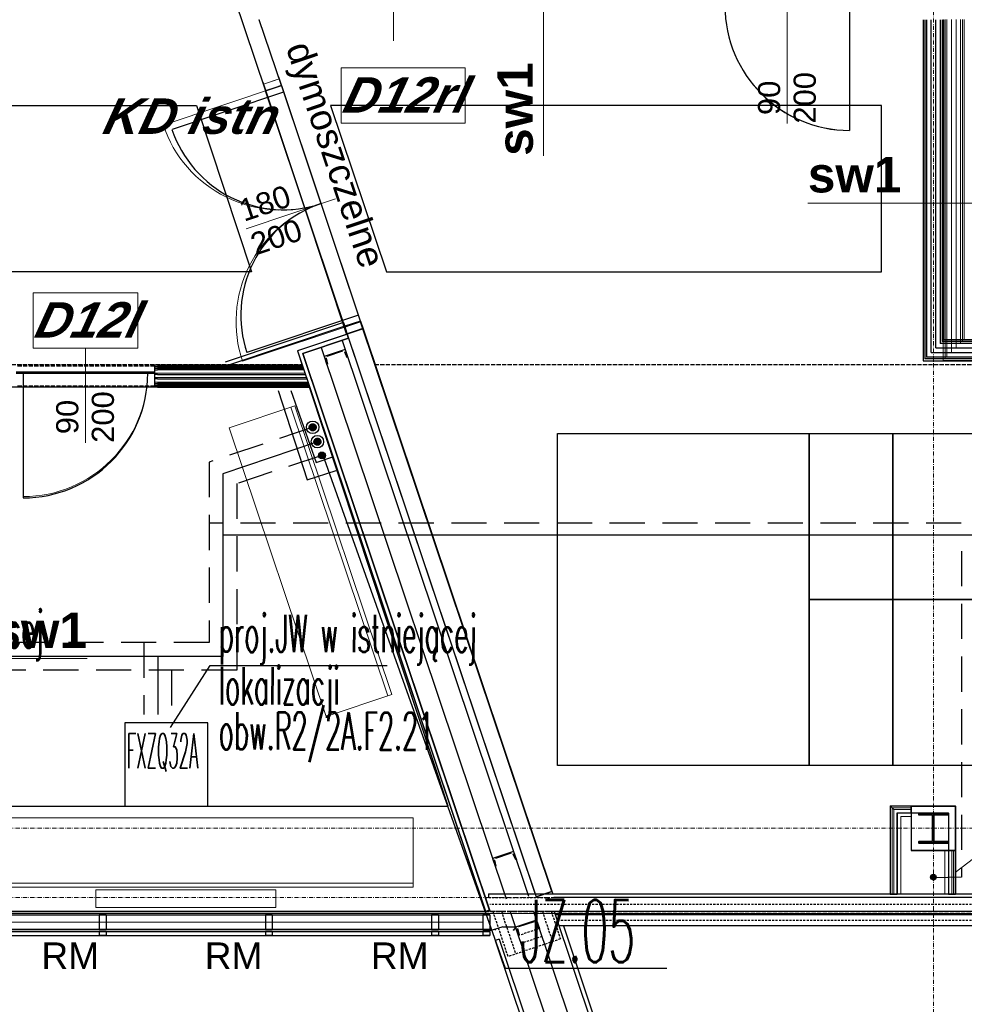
# Model space of a CAD drawing. Header units: millimetres. Extents: x -8642 to 28269, y -6609 to 3701.
# Tile 109 of 256: x 2220 to 2902, y -1327 to -616. Entities that reach past the tile are written whole.
import ezdxf
from ezdxf.enums import TextEntityAlignment as Align

# ---------------------------------------------------------------- set-up
doc = ezdxf.new("R2010")
doc.units = ezdxf.units.MM
doc.header["$LTSCALE"] = 1000
doc.header["$MEASUREMENT"] = 0
for name, pattern in [('DASHED', [19.05, 12.7, -6.35]), ('rzut 1 pietra$0$ArchiTECH.PC 1. Line Type', [0.004, 0.003, -0.001]), ('rzut 1 pietra$0$ArchiTECH.PC 2. Line Type', [0.0025, 0.0015, -0.001]), ('rzut 1 pietra$0$ArchiTECH.PC 5. Line Type', [0.0053, 0.003, -0.001, 0.0003, -0.001]), ('rzut 1 pietra$0$ArchiTECH.PC Solid Line Type', [0]), ('SUFIT_1 PIETRO$0$ArchiTECH.PC 1. Line Type', [0.004, 0.003, -0.001]), ('SUFIT_1 PIETRO$0$ArchiTECH.PC 2. Line Type', [0.0025, 0.0015, -0.001]), ('SUFIT_1 PIETRO$0$ArchiTECH.PC Solid Line Type', [0])]:
    doc.linetypes.add(name, pattern=pattern)
doc.layers.get('0').update_dxf_attribs({"lineweight": 25})
for name, color, linetype, lineweight in [('_Etap_3_klimatyzator_w starej_lokalizacji', 6, 'Continuous', 30), ('_Etap_4_opis', 7, 'Continuous', 30), ('_Numer_jednostki', 11, 'Continuous', 30), ('IS_ARCH', 254, 'Continuous', 18), ('IS_FREON_GAZ', 254, 'DASHED', 30), ('KLIMA_NOWE', 254, 'Continuous', 30)]:
    doc.layers.add(name, color=color, linetype=linetype, lineweight=lineweight)
for name, color, linetype in [('IS_HC_IZOLACJA', 254, 'Continuous'), ('IS_UWAGI', 254, 'Continuous'), ('IS_WK_KAN_SKROPLINY', 254, 'DASHED'), ('RP5_PODKLAD', 254, 'Continuous'), ('SUFIT_1 PIETRO$0$ELEM KONSTRUKCJI - inwent', 254, 'Continuous'), ('SUFIT_1 PIETRO$0$INWENTARYZACJA', 254, 'Continuous'), ('SUFIT_1 PIETRO$0$Kalka 1', 254, 'Continuous'), ('SUFIT_1 PIETRO$0$sciany projektowane', 254, 'Continuous'), ('SUFIT_1 PIETRO$0$TYP SUFITÓW_NOWYCH', 254, 'Continuous'), ('VRF_LIQUID', 161, 'Continuous')]:
    doc.layers.add(name, color=color, linetype=linetype)
doc.styles.add('romans1', font='simplex.shx', dxfattribs={"width": 0.8})
doc.styles.add('rzut 1 pietra$0$ArchiTECHStyle1', font='arial.ttf', dxfattribs={"height": 0.16})
doc.styles.add('rzut 1 pietra$0$ArchiTECHStyle3', font='arialbd.ttf', dxfattribs={"height": 0.192})
doc.styles.add('rzut 1 pietra$0$ArchiTECHStyle4', font='arialbi.ttf', dxfattribs={"oblique": 15, "height": 0.256})

# ---------------------------------------------------------------- blocks, each defined once
blk = doc.blocks.new('jw_FXZQ32A')
blk.add_lwpolyline([(0, 0), (60, 0), (60, 60), (0, 60)], close=True)
at = {"color": 7, "style": 'romans1', "width": 0.35}
blk.add_text('FXZQ32A', height=25, rotation=359.91893, dxfattribs=at).set_placement((1.49, 27.37))

msp = doc.modelspace()

# ---------------------------------------------------------------- hatches: boundary and pattern name
at = {"layer": 'IS_FREON_GAZ', "ltscale": 0.02}
msp.add_hatch(color=256, dxfattribs=at).paths.add_polyline_path([(2434.15, -910.43, 1), (2429.15, -910.43, 1)])
at = {"layer": 'IS_FREON_GAZ', "ltscale": 5}
msp.add_hatch(color=256, dxfattribs=at).paths.add_polyline_path([(2437.56, -920.83, 1), (2432.56, -920.83, 1)])
at = {"layer": 'IS_WK_KAN_SKROPLINY', "linetype": 'ByBlock', "lineweight": 30, "ltscale": 3}
msp.add_hatch(color=256, dxfattribs=at).paths.add_polyline_path([(2440.81, -930.77, 1), (2435.81, -930.77, 1)])

# ---------------------------------------------------------------- linework, layer by layer
at = {"layer": '_Etap_4_opis'}
for p, q in [((2329.04, -1127.19), (2357.48, -1082.38)), ((2357.48, -1082.38), (2485.36, -1082.38))]:
    msp.add_line(p, q, dxfattribs=at)
at = {"layer": '_Numer_jednostki'}
msp.add_lwpolyline([(2687.5, -1301.47), (2571, -1301.47), (2439, -930)], dxfattribs=at)
at = {"layer": 'IS_ARCH', "linetype": 'rzut 1 pietra$0$ArchiTECH.PC 5. Line Type'}
for p, q in [((2880, 773.48), (2880, -2117.32)), ((-3581.18, -1200), (11146.04, -1200)), ((-3581.18, -1250), (7440, -1250))]:
    msp.add_line(p, q, dxfattribs=at)
at = {"layer": 'IS_ARCH', "linetype": 'rzut 1 pietra$0$ArchiTECH.PC Solid Line Type'}
for p, q in [((2355.44, -541.51), (2396.07, -662.57)), ((2490.07, -631.32), (2490.07, -550.92)), ((2598.33, -577.64), (2598.33, -714.38)), ((2774.48, -600.51), (2774.48, -691.09)), ((2819.48, -605.92), (2819.48, -695.92)), ((2407.44, -658.75), (2393.07, -615.92)), ((2887.18, -615.92), (2887.18, -862.21)), ((2888.43, -615.92), (2888.43, -860.96)), ((2889.68, -615.92), (2889.68, -859.71)), ((2893.02, -856.38), (2893.02, -615.92)), ((2896.35, -853.05), (2896.35, -615.92)), ((2899.68, -615.92), (2899.68, -849.71)), ((2900.93, -615.92), (2900.93, -848.46)), ((2902.18, -847.21), (2902.18, -615.92)), ((2452.21, -690.85), (2452.21, -650.85)), ((2452.21, -650.85), (2541.78, -650.85)), ((2541.78, -650.85), (2541.78, -690.85)), ((2395.57, -661.06), (2456.04, -843.29)), ((2396.07, -662.57), (2407.44, -658.75)), ((2402.7, -660.34), (2396.07, -662.57)), ((2407.44, -658.75), (2402.7, -660.34)), ((2406.94, -657.24), (2468.54, -841.38)), ((2407.44, -658.75), (2467.9, -838.88)), ((2409.03, -663.49), (2323.71, -692.13)), ((2456.52, -842.69), (2396.07, -662.57)), ((2541.78, -690.85), (2452.21, -690.85)), ((2448.1, -745.31), (2383.63, -766.95)), ((2926.07, -748.45), (2789.32, -748.45)), ((2229.69, -853.33), (2229.69, -813.33)), ((2229.69, -813.33), (2305.33, -813.33)), ((2305.33, -813.33), (2305.33, -853.33)), ((2466.31, -834.14), (2380.98, -862.77)), ((2453.79, -834.55), (2456.65, -843.08)), ((2466.12, -833.58), (2454.75, -837.39)), ((2467.9, -838.88), (2463.16, -840.47)), ((2466.12, -833.58), (2468.03, -839.26)), ((2604.39, -1245.59), (2467.9, -838.88)), ((2456.65, -843.08), (2420.63, -855.17)), ((2456.65, -843.08), (2420.63, -855.17)), ((2456.04, -843.29), (2420.63, -855.17)), ((2424.43, -857.06), (2457.61, -845.93)), ((2457.61, -845.93), (2424.43, -857.06)), ((2463.16, -840.47), (2456.52, -842.69)), ((2456.52, -842.69), (2593.02, -1249.41)), ((2468.03, -839.26), (2456.65, -843.08)), ((2468.03, -839.26), (2456.65, -843.08)), ((2457.61, -845.93), (2456.65, -843.08)), ((2456.65, -843.08), (2592.38, -1247.5)), ((2456.65, -843.08), (2457.61, -845.93)), ((2468.03, -839.26), (2605.04, -1247.5)), ((2468.54, -841.38), (2605.04, -1247.5)), ((2305.33, -853.33), (2229.69, -853.33)), ((2267.51, -853.33), (2267.51, -921.66)), ((2437.67, -852.62), (2571.36, -1250.97)), ((2452.84, -847.53), (2587.59, -1249.06)), ((2896.35, -853.05), (3139.23, -853.05)), ((3139.23, -849.71), (2899.68, -849.71)), ((3139.23, -848.46), (2900.93, -848.46)), ((3139.23, -847.21), (2902.18, -847.21)), ((2420.63, -855.17), (2424.02, -865.28)), ((2420.63, -855.17), (2556.49, -1260)), ((2420.63, -855.17), (2556.7, -1260.6)), ((2559.34, -1259.05), (2424.43, -857.06)), ((2424.43, -857.06), (2559.54, -1259.65)), ((2455.07, -854.16), (2439.9, -859.25)), ((2439.9, -859.25), (2441.93, -865.32)), ((2441.29, -860.33), (2442.36, -864.64)), ((2453.3, -855.28), (2441.98, -859.08)), ((2454.6, -855.86), (2456.35, -859.95)), ((2455.07, -854.16), (2457.1, -860.23)), ((2457.1, -860.23), (2457.03, -860.25)), ((3139.23, -859.71), (2889.68, -859.71)), ((2893.02, -856.38), (3139.23, -856.38)), ((2317.51, -865.48), (2317.51, -865.28)), ((2317.51, -865.28), (2319.51, -865.28)), ((2317.51, -866.58), (2317.51, -865.48)), ((2317.51, -867.88), (2317.51, -866.58)), ((2317.51, -866.58), (2319.51, -866.58)), ((2424.02, -865.28), (2319.51, -865.28)), ((2424.46, -866.58), (2319.51, -866.58)), ((2442, -865.3), (2441.93, -865.32)), ((2887.18, -862.21), (3139.23, -862.21)), ((3139.23, -860.96), (2888.43, -860.96)), ((2317.51, -870.48), (2217.51, -870.48)), ((2217.51, -870.48), (2317.51, -870.48)), ((2217.51, -870.48), (2317.51, -870.48)), ((2222.51, -870.48), (2222.51, -960.48)), ((2317.51, -870.48), (2317.51, -867.88)), ((2317.51, -867.88), (2319.51, -867.88)), ((2317.51, -877.88), (2317.51, -870.48)), ((2319.51, -871.21), (2317.51, -871.21)), ((2319.51, -874.55), (2317.51, -874.55)), ((2424.9, -867.88), (2319.51, -867.88)), ((2319.51, -871.21), (2426.01, -871.21)), ((2319.51, -874.55), (2427.13, -874.55)), ((2317.51, -879.18), (2317.51, -877.88)), ((2317.51, -877.88), (2319.51, -877.88)), ((2317.51, -880.48), (2317.51, -879.18)), ((2317.51, -879.18), (2319.51, -879.18)), ((2319.51, -880.48), (2317.51, -880.48)), ((2428.25, -877.88), (2319.51, -877.88)), ((2428.69, -879.18), (2319.51, -879.18)), ((2319.51, -880.48), (2429.12, -880.48)), ((2429.12, -880.48), (2556.49, -1260)), ((2371.33, -910.77), (2418.73, -894.86)), ((2415.89, -895.82), (2485.89, -1104.38)), ((2418.73, -894.86), (2488.73, -1103.43)), ((2441.33, -1119.34), (2371.33, -910.77)), ((2131.94, -1077.49), (2268.69, -1077.49)), ((2488.73, -1103.43), (2441.33, -1119.34)), ((2848.87, -1183.92), (2850.17, -1185.22)), ((2863.93, -1183.92), (2848.87, -1183.92)), ((2863.93, -1183.92), (2848.87, -1183.92)), ((2850.17, -1185.22), (2848.87, -1183.92)), ((2848.87, -1183.92), (2848.87, -1247.5)), ((2848.87, -1183.92), (2848.87, -1247.5)), ((2896, -1184), (2848.87, -1184)), ((2848.87, -1184), (2848.87, -1247.5)), ((2896, -1184), (2848.87, -1184)), ((2848.87, -1184), (2848.87, -1247.5)), ((2850.17, -1185.22), (2863.93, -1185.22)), ((2863.93, -1185.22), (2850.17, -1185.22)), ((2850.17, -1185.22), (2851.47, -1186.52)), ((2863.93, -1185.22), (2850.17, -1185.22)), ((2850.17, -1247.5), (2850.17, -1185.22)), ((2850.17, -1185.22), (2850.17, -1247.5)), ((2851.47, -1186.52), (2850.17, -1185.22)), ((2850.17, -1185.22), (2850.17, -1247.5)), ((2851.47, -1186.52), (2863.93, -1186.52)), ((2863.93, -1186.52), (2851.47, -1186.52)), ((2851.47, -1247.5), (2851.47, -1186.52)), ((2851.47, -1186.52), (2851.47, -1247.5)), ((2863.93, -1185.22), (2863.93, -1183.92)), ((2863.93, -1191.52), (2863.93, -1183.92)), ((2895.93, -1183.92), (2863.93, -1183.92)), ((2863.93, -1183.92), (2863.93, -1215.92)), ((2863.93, -1186.52), (2863.93, -1185.22)), ((2864, -1184), (2896, -1184)), ((2864, -1184), (2864, -1216)), ((2895.93, -1215.92), (2895.93, -1183.92)), ((2895.93, -1183.92), (2895.93, -1183.92)), ((2896, -1184), (2896, -1216)), ((2896, -1184), (2896, -1247.5)), ((2896, -1184), (2896, -1247.5)), ((2504.12, -1192.64), (2204.12, -1192.64)), ((2504.12, -1242.64), (2504.12, -1192.64)), ((2891, -1189), (2853.87, -1189)), ((2853.87, -1189), (2853.87, -1247.5)), ((2856.47, -1191.52), (2863.93, -1191.52)), ((2856.47, -1247.5), (2856.47, -1191.52)), ((2869.33, -1189.33), (2890.67, -1189.33)), ((2869.43, -1189.42), (2890.43, -1189.42)), ((2869.43, -1190.42), (2869.43, -1189.42)), ((2869.43, -1189.42), (2869.43, -1189.42)), ((2869.43, -1189.42), (2890.43, -1189.42)), ((2869.43, -1190.42), (2869.43, -1189.42)), ((2879.43, -1190.42), (2869.43, -1190.42)), ((2879.43, -1190.42), (2869.43, -1190.42)), ((2879.43, -1209.42), (2879.43, -1190.42)), ((2879.43, -1209.42), (2879.43, -1190.42)), ((2880, -1189.33), (2880, -1210.67)), ((2890.43, -1190.42), (2880.43, -1190.42)), ((2880.43, -1190.42), (2880.43, -1209.42)), ((2890.43, -1190.42), (2880.43, -1190.42)), ((2880.43, -1190.42), (2880.43, -1209.42)), ((2890.43, -1189.42), (2890.43, -1190.42)), ((2890.43, -1189.42), (2890.43, -1190.42)), ((2891, -1189), (2891, -1247.5)), ((2948.76, -1190.95), (2895.83, -1232.09)), ((2863.93, -1215.92), (2895.93, -1215.92)), ((2864, -1216), (2896, -1216)), ((2869.33, -1210.67), (2890.67, -1210.67)), ((2869.43, -1210.42), (2869.43, -1209.42)), ((2869.43, -1209.42), (2879.43, -1209.42)), ((2869.43, -1210.42), (2869.43, -1209.42)), ((2869.43, -1209.42), (2879.43, -1209.42)), ((2890.43, -1210.42), (2869.43, -1210.42)), ((2890.43, -1210.42), (2869.43, -1210.42)), ((2880.43, -1209.42), (2890.43, -1209.42)), ((2880.43, -1209.42), (2890.43, -1209.42)), ((2895.93, -1215.92), (2888.33, -1215.92)), ((2888.33, -1215.92), (2888.33, -1247.5)), ((2890.43, -1209.42), (2890.43, -1210.42)), ((2890.43, -1209.42), (2890.43, -1210.42)), ((2893.33, -1215.92), (2893.33, -1247.5)), ((2894.63, -1215.92), (2893.33, -1215.92)), ((2893.33, -1215.92), (2893.33, -1247.5)), ((2894.63, -1247.5), (2894.63, -1215.92)), ((2894.63, -1215.92), (2894.63, -1247.5)), ((2895.93, -1215.92), (2894.63, -1215.92)), ((2894.63, -1215.92), (2894.63, -1247.5)), ((2895.93, -1247.5), (2895.93, -1215.92)), ((2895.93, -1247.5), (2895.93, -1215.92)), ((2576.75, -1216.79), (2561.58, -1221.89)), ((2561.58, -1221.89), (2563.62, -1227.95)), ((2562.98, -1222.96), (2564.05, -1227.28)), ((2574.99, -1217.91), (2563.67, -1221.71)), ((2576.29, -1218.5), (2578.04, -1222.58)), ((2576.75, -1216.79), (2578.79, -1222.86)), ((2578.79, -1222.86), (2578.72, -1222.89)), ((2563.69, -1227.93), (2563.62, -1227.95)), ((2204.12, -1239.64), (2504.12, -1239.64)), ((2204.12, -1242.64), (2504.12, -1242.64)), ((2405.04, -1244.41), (2275.04, -1244.41)), ((2275.04, -1244.41), (2275.04, -1257.41)), ((2405.04, -1244.41), (2275.04, -1244.41)), ((2275.04, -1244.41), (2275.04, -1257.41)), ((2405.04, -1257.41), (2405.04, -1244.41)), ((2405.04, -1257.41), (2405.04, -1244.41)), ((2558.71, -1247.5), (2558.71, -1250)), ((3000, -1247.5), (2558.71, -1247.5)), ((2605.04, -1247.5), (2592.38, -1247.5)), ((2593.02, -1249.41), (2604.39, -1245.59)), ((2848.87, -1247.5), (2605.04, -1247.5)), ((3000, -1250), (2605.88, -1250)), ((2848.87, -1247.5), (2850.17, -1247.5)), ((2848.87, -1247.5), (2856.47, -1247.5)), ((2850.17, -1247.5), (2851.47, -1247.5)), ((2888.33, -1247.5), (2895.93, -1247.5)), ((2893.33, -1247.5), (2894.63, -1247.5)), ((2894.63, -1247.5), (2895.93, -1247.5)), ((3568.87, -1247.5), (2896, -1247.5)), ((2275.04, -1257.41), (2405.04, -1257.41)), ((2275.04, -1257.41), (2405.04, -1257.41)), ((7185, -1260), (1540, -1262)), ((1617.5, -1262.5), (2559.66, -1262.5)), ((2159.81, -1260), (2556.49, -1260)), ((2282.5, -1262.5), (2277.5, -1262.5)), ((2277.5, -1262.5), (2277.5, -1273.03)), ((2282.5, -1262.5), (2282.5, -1273.03)), ((2402.5, -1262.5), (2397.5, -1262.5)), ((2397.5, -1262.5), (2397.5, -1273.03)), ((2402.5, -1262.5), (2402.5, -1273.03)), ((2522.5, -1262.5), (2517.5, -1262.5)), ((2517.5, -1262.5), (2517.5, -1273.03)), ((2522.5, -1262.5), (2522.5, -1273.03)), ((2559.66, -1262.5), (2554.66, -1262.5)), ((2554.66, -1262.5), (2554.66, -1273.03)), ((2556.49, -1260), (2559.34, -1259.05)), ((2559.54, -1259.65), (2556.7, -1260.6)), ((2559.66, -1260), (2559.66, -1260.01)), ((2559.66, -1262.5), (2559.66, -1273.03)), ((2574.38, -1260.01), (2625.33, -1411.85)), ((2591.25, -1260), (2642.2, -1411.84)), ((2606.07, -1260), (2657.76, -1414)), ((3000, -1260), (2606.07, -1260)), ((3000, -1262.5), (2606.91, -1262.5)), ((1617.5, -1273.03), (2559.66, -1273.03)), ((2554.66, -1267.77), (2162.5, -1267.77)), ((2282.5, -1273.03), (2277.5, -1273.03)), ((2402.5, -1273.03), (2397.5, -1273.03)), ((2522.5, -1273.03), (2517.5, -1273.03)), ((2559.66, -1273.03), (2554.66, -1273.03)), ((2569.08, -1271.14), (2561.23, -1273.64)), ((2563.15, -1273.03), (2564.03, -1273.03)), ((2569.08, -1271.14), (2578.55, -1271.14)), ((2578.55, -1271.14), (2576.51, -1273.76)), ((2593.38, -1266.33), (2578.22, -1271.42)), ((2578.22, -1271.42), (2580.25, -1277.49)), ((2579.61, -1272.5), (2580.68, -1276.81)), ((2591.62, -1267.45), (2580.3, -1271.25)), ((2592.92, -1268.03), (2594.67, -1272.11)), ((2593.38, -1266.33), (2595.42, -1272.39)), ((2595.42, -1272.39), (2595.35, -1272.42)), ((3000, -1270.5), (2609.59, -1270.5)), ((2612.76, -1270.5), (2661.56, -1415.89)), ((1617.5, -1274.51), (2559.66, -1274.51)), ((1617.5, -1277.5), (2559.66, -1277.5)), ((2277.5, -1274.51), (2277.5, -1277.5)), ((2282.5, -1274.51), (2277.5, -1274.51)), ((2282.5, -1277.5), (2277.5, -1277.5)), ((2282.5, -1274.51), (2282.5, -1277.5)), ((2397.5, -1274.51), (2397.5, -1277.5)), ((2402.5, -1274.51), (2397.5, -1274.51)), ((2402.5, -1277.5), (2397.5, -1277.5)), ((2402.5, -1274.51), (2402.5, -1277.5)), ((2517.5, -1274.51), (2517.5, -1277.5)), ((2522.5, -1274.51), (2517.5, -1274.51)), ((2522.5, -1277.5), (2517.5, -1277.5)), ((2522.5, -1274.51), (2522.5, -1277.5)), ((2554.66, -1273.64), (2561.23, -1273.64)), ((2559.66, -1274.51), (2554.66, -1274.51)), ((2554.66, -1274.51), (2554.66, -1277.5)), ((2559.66, -1277.5), (2554.66, -1277.5)), ((2559.66, -1274.51), (2559.66, -1277.5)), ((2566.39, -1280.05), (2563.54, -1281)), ((2566.39, -1280.05), (2616.04, -1428)), ((2580.32, -1277.46), (2580.25, -1277.49)), ((2563.54, -1281), (2614.15, -1431.8))]:
    msp.add_line(p, q, dxfattribs=at)
at = {"layer": 'IS_ARCH', "linetype": 'rzut 1 pietra$0$ArchiTECH.PC 1. Line Type'}
for p, q in [((1806.25, -865), (2423.93, -865)), ((2317.51, -865.28), (2217.51, -865.28)), ((2476.47, -865), (5033.75, -865)), ((2317.51, -880.48), (2217.51, -880.48)), ((-59.97, -1260), (7440, -1260))]:
    msp.add_line(p, q, dxfattribs=at)
at = {"layer": 'IS_ARCH', "linetype": 'rzut 1 pietra$0$ArchiTECH.PC 2. Line Type'}
for p, q in [((2556.3, -1250), (2602.71, -1250)), ((3000, -1255), (2559.66, -1255)), ((2606.07, -1260), (2559.66, -1260.01)), ((2561.72, -1260.01), (2572.68, -1292.68)), ((2567.93, -1259.92), (2578.3, -1290.8)), ((2597.54, -1260), (2604.88, -1281.88)), ((2603.91, -1260), (2610.61, -1279.96)), ((2595.42, -1272.39), (2580.32, -1277.46)), ((3000, -1266.5), (2608.25, -1266.5)), ((2610.61, -1279.96), (2572.68, -1292.68)), ((2597.33, -1278.08), (2582.23, -1283.15))]:
    msp.add_line(p, q, dxfattribs=at)
at = {"layer": 'IS_ARCH', "linetype": 'rzut 1 pietra$0$ArchiTECH.PC Solid Line Type'}
for centre, start, end in [((2819.48, -605.92), 180, 270), ((2409.03, -663.49), 198.55236, 288.55236), ((2466.31, -834.14), 108.55236, 198.55236), ((2222.51, -870.48), 270, 0)]:
    msp.add_arc(centre, 90, start, end, dxfattribs=at)
at = {"layer": 'IS_FREON_GAZ', "ltscale": 0.002}
msp.add_line((3166.81, -979.73), (2356.77, -979.73), dxfattribs=at)
at = {"layer": 'IS_FREON_GAZ', "linetype": 'Continuous', "ltscale": 0.002}
msp.add_line((3166.81, -988.23), (2366.77, -988.23), dxfattribs=at)
at = {"layer": 'IS_FREON_GAZ', "ltscale": 0.002}
for points in [[(2431.65, -910.43), (2356.77, -935.58), (2356.77, -1065.88), (2004.49, -1065.88), (2004.49, -1117.36)], [(2309.72, -1065.88), (2309.72, -1117.83)]]:
    msp.add_lwpolyline(points, dxfattribs=at)
at = {"layer": 'IS_FREON_GAZ', "linetype": 'Continuous', "ltscale": 0.002}
for points in [[(2435.06, -920.83), (2366.77, -944), (2366.77, -1075.88), (2014.49, -1075.88), (2014.49, -1117.36)], [(2319.72, -1075.88), (2319.72, -1117.83)]]:
    msp.add_lwpolyline(points, dxfattribs=at)
at = {"layer": 'IS_FREON_GAZ', "ltscale": 0.02}
msp.add_circle((2431.65, -910.43), 2.5, dxfattribs=at)
at = {"layer": 'IS_FREON_GAZ', "ltscale": 5}
msp.add_circle((2435.06, -920.83), 2.5, dxfattribs=at)
at = {"layer": 'IS_HC_IZOLACJA'}
for centre in [(2431.65, -910.43), (2435.06, -920.83)]:
    msp.add_circle(centre, 4.5, dxfattribs=at)
at = {"layer": 'IS_UWAGI'}
for points in [[(2406.8, -883.92), (2427.78, -948.43), (2448.69, -941.58)], [(2415.93, -883.92), (2434.17, -935.81), (2445.58, -932.08)]]:
    msp.add_lwpolyline(points, dxfattribs=at)
at = {"layer": 'IS_WK_KAN_SKROPLINY', "lineweight": 30, "ltscale": 0.002}
for points in [[(2438.31, -930.77), (2376.77, -951.08), (2376.77, -1085.88), (2024.49, -1085.88), (2024.49, -1117.36)], [(3166.81, -999.83), (2900.19, -999.83), (2900.19, -1235.43), (2880.46, -1235.79)], [(2329.72, -1085.88), (2329.72, -1117.83)]]:
    msp.add_lwpolyline(points, dxfattribs=at)
at = {"layer": 'IS_WK_KAN_SKROPLINY', "linetype": 'ByBlock', "lineweight": 30, "ltscale": 3}
msp.add_circle((2438.31, -930.77), 2.5, dxfattribs=at)
at = {"layer": 'KLIMA_NOWE', "ltscale": 0.05}
for p, q in [((2878.03, -1235.39), (2880.07, -1233.35)), ((2878.03, -1235.39), (2880.07, -1233.35)), ((2878.03, -1235.21), (2879.88, -1233.36)), ((2878.03, -1235.21), (2879.88, -1233.36)), ((2878.04, -1235.56), (2880.23, -1233.36)), ((2878.04, -1235.56), (2880.23, -1233.36)), ((2878.06, -1235.01), (2879.68, -1233.38)), ((2878.06, -1235.71), (2880.39, -1233.38)), ((2878.06, -1235.01), (2879.68, -1233.38)), ((2878.06, -1235.71), (2880.39, -1233.38)), ((2878.09, -1235.86), (2880.53, -1233.42)), ((2878.09, -1235.86), (2880.53, -1233.42)), ((2878.11, -1234.78), (2879.45, -1233.44)), ((2878.11, -1234.78), (2879.45, -1233.44)), ((2878.13, -1235.99), (2880.67, -1233.46)), ((2878.13, -1235.99), (2880.67, -1233.46)), ((2878.18, -1236.12), (2880.8, -1233.51)), ((2878.18, -1236.12), (2880.8, -1233.51)), ((2878.22, -1234.49), (2879.16, -1233.55)), ((2878.22, -1234.49), (2879.16, -1233.55)), ((2878.24, -1236.24), (2880.92, -1233.56)), ((2878.24, -1236.24), (2880.92, -1233.56)), ((2878.3, -1236.36), (2881.03, -1233.62)), ((2878.3, -1236.36), (2881.03, -1233.62)), ((2878.37, -1236.47), (2881.14, -1233.69)), ((2878.37, -1236.47), (2881.14, -1233.69)), ((2878.44, -1236.57), (2881.24, -1233.76)), ((2878.44, -1236.57), (2881.24, -1233.76)), ((2878.52, -1236.67), (2881.34, -1233.84)), ((2878.52, -1236.67), (2881.34, -1233.84)), ((2878.6, -1236.76), (2881.43, -1233.93)), ((2878.6, -1236.76), (2881.43, -1233.93)), ((2878.69, -1236.84), (2881.52, -1234.02)), ((2878.69, -1236.84), (2881.52, -1234.02)), ((2878.79, -1236.92), (2881.6, -1234.12)), ((2878.79, -1236.92), (2881.6, -1234.12)), ((2878.89, -1237), (2881.67, -1234.22)), ((2878.89, -1237), (2881.67, -1234.22)), ((2879, -1237.07), (2881.74, -1234.33)), ((2879, -1237.07), (2881.74, -1234.33)), ((2879.11, -1237.13), (2881.81, -1234.44)), ((2879.11, -1237.13), (2881.81, -1234.44)), ((2879.23, -1237.19), (2881.86, -1234.56)), ((2879.23, -1237.19), (2881.86, -1234.56)), ((2879.36, -1237.24), (2881.91, -1234.69)), ((2879.36, -1237.24), (2881.91, -1234.69)), ((2879.5, -1237.28), (2881.95, -1234.82)), ((2879.5, -1237.28), (2881.95, -1234.82)), ((2879.64, -1237.31), (2881.99, -1234.96)), ((2879.64, -1237.31), (2881.99, -1234.96)), ((2879.79, -1237.34), (2882.01, -1235.12)), ((2879.79, -1237.34), (2882.01, -1235.12)), ((2879.96, -1237.35), (2882.03, -1235.28)), ((2879.96, -1237.35), (2882.03, -1235.28)), ((2880.13, -1237.35), (2882.02, -1235.46)), ((2880.13, -1237.35), (2882.02, -1235.46)), ((2880.33, -1237.33), (2882, -1235.66)), ((2880.33, -1237.33), (2882, -1235.66)), ((2880.56, -1237.28), (2881.95, -1235.88)), ((2880.56, -1237.28), (2881.95, -1235.88)), ((2880.83, -1237.18), (2881.86, -1236.16)), ((2880.83, -1237.18), (2881.86, -1236.16)), ((2881.28, -1236.91), (2881.58, -1236.61)), ((2881.28, -1236.91), (2881.58, -1236.61))]:
    msp.add_line(p, q, dxfattribs=at)
at = {"layer": 'RP5_PODKLAD'}
for points in [[(2790.32, -914.84), (2850.61, -914.84), (2850.61, -1034.84), (2790.32, -1034.84)], [(2790.32, -914.84), (2850.61, -914.84), (2850.61, -1034.84), (2790.32, -1034.84)], [(2850.61, -914.84), (2910.91, -914.84), (2910.91, -1034.84), (2850.61, -1034.84)], [(2850.61, -914.84), (2910.91, -914.84), (2910.91, -1034.84), (2850.61, -1034.84)], [(2790.32, -1034.84), (2850.61, -1034.84), (2850.61, -1154.84), (2790.32, -1154.84)], [(2790.32, -1034.84), (2850.61, -1034.84), (2850.61, -1154.84), (2790.32, -1154.84)], [(2850.61, -1034.84), (2910.91, -1034.84), (2910.91, -1154.84), (2850.61, -1154.84)], [(2850.61, -1034.84), (2910.91, -1034.84), (2910.91, -1154.84), (2850.61, -1154.84)]]:
    msp.add_lwpolyline(points, close=True, dxfattribs=at)
at = {"layer": 'SUFIT_1 PIETRO$0$ELEM KONSTRUKCJI - inwent', "linetype": 'SUFIT_1 PIETRO$0$ArchiTECH.PC Solid Line Type'}
for p, q in [((2895.93, -1184), (2863.93, -1184)), ((2863.93, -1184), (2863.93, -1216)), ((2895.93, -1216), (2895.93, -1184)), ((2895.93, -1184), (2895.93, -1184)), ((2869.43, -1189.5), (2890.43, -1189.5)), ((2869.43, -1190.5), (2869.43, -1189.5)), ((2869.43, -1189.5), (2869.43, -1189.5)), ((2869.43, -1189.5), (2890.43, -1189.5)), ((2869.43, -1190.5), (2869.43, -1189.5)), ((2879.43, -1190.5), (2869.43, -1190.5)), ((2879.43, -1190.5), (2869.43, -1190.5)), ((2879.43, -1209.5), (2879.43, -1190.5)), ((2879.43, -1209.5), (2879.43, -1190.5)), ((2890.43, -1190.5), (2880.43, -1190.5)), ((2880.43, -1190.5), (2880.43, -1209.5)), ((2890.43, -1190.5), (2880.43, -1190.5)), ((2880.43, -1190.5), (2880.43, -1209.5)), ((2890.43, -1189.5), (2890.43, -1190.5)), ((2890.43, -1189.5), (2890.43, -1190.5)), ((2863.93, -1216), (2895.93, -1216)), ((2869.43, -1210.5), (2869.43, -1209.5)), ((2869.43, -1209.5), (2879.43, -1209.5)), ((2869.43, -1210.5), (2869.43, -1209.5)), ((2869.43, -1209.5), (2879.43, -1209.5)), ((2890.43, -1210.5), (2869.43, -1210.5)), ((2890.43, -1210.5), (2869.43, -1210.5)), ((2880.43, -1209.5), (2890.43, -1209.5)), ((2880.43, -1209.5), (2890.43, -1209.5)), ((2890.43, -1209.5), (2890.43, -1210.5)), ((2890.43, -1209.5), (2890.43, -1210.5))]:
    msp.add_line(p, q, dxfattribs=at)
at = {"layer": 'SUFIT_1 PIETRO$0$INWENTARYZACJA', "linetype": 'SUFIT_1 PIETRO$0$ArchiTECH.PC Solid Line Type'}
for p, q in [((2355.44, -541.59), (2397.64, -667.35)), ((2409.02, -663.53), (2393.07, -616)), ((2410.61, -668.27), (2330.03, -695.31)), ((2397.64, -667.35), (2409.02, -663.53)), ((2404.28, -665.12), (2397.64, -667.35)), ((2454.91, -837.99), (2397.64, -667.35)), ((2409.02, -663.53), (2404.28, -665.12)), ((2409.02, -663.53), (2466.29, -834.18)), ((2464.7, -829.44), (2384.12, -856.48)), ((2461.55, -835.77), (2454.91, -837.99)), ((2454.91, -837.99), (2593.02, -1249.49)), ((2466.29, -834.18), (2461.55, -835.77)), ((2604.39, -1245.67), (2466.29, -834.18)), ((2456.65, -843.17), (2420.63, -855.26)), ((2424.43, -857.15), (2457.61, -846.01)), ((2457.61, -846.01), (2456.65, -843.17)), ((2420.63, -855.26), (2424.31, -866.23)), ((2559.34, -1259.13), (2424.43, -857.15)), ((2429.42, -881.43), (2556.49, -1260.08)), ((2863.93, -1184), (2848.87, -1184)), ((2848.87, -1184), (2848.87, -1247.58)), ((2863.93, -1189), (2863.93, -1184)), ((2853.87, -1189), (2863.93, -1189)), ((2853.87, -1247.58), (2853.87, -1189)), ((2895.93, -1216), (2890.93, -1216)), ((2890.93, -1216), (2890.93, -1247.58)), ((2895.93, -1247.58), (2895.93, -1216)), ((2593.02, -1249.49), (2604.39, -1245.67)), ((2848.87, -1247.58), (2853.87, -1247.58)), ((2890.93, -1247.58), (2895.93, -1247.58)), ((2556.49, -1260.08), (2559.34, -1259.13))]:
    msp.add_line(p, q, dxfattribs=at)
for centre, start, end in [((2410.61, -668.27), 198.55236, 288.55236), ((2464.7, -829.44), 108.55236, 198.55236)]:
    msp.add_arc(centre, 85, start, end, dxfattribs=at)
at = {"layer": 'SUFIT_1 PIETRO$0$Kalka 1', "linetype": 'SUFIT_1 PIETRO$0$ArchiTECH.PC Solid Line Type'}
for p, q in [((2395.57, -661.14), (2456.04, -843.37)), ((2406.94, -657.32), (2468.54, -841.47)), ((2453.79, -834.63), (2368.47, -863.27)), ((2454.75, -837.48), (2369.42, -866.11)), ((2453.79, -834.63), (2456.65, -843.17)), ((2466.12, -833.66), (2454.75, -837.48)), ((2466.12, -833.66), (2468.03, -839.35)), ((2456.65, -843.17), (2420.63, -855.26)), ((2456.04, -843.37), (2420.63, -855.26)), ((2457.61, -846.01), (2424.43, -857.15)), ((2468.03, -839.35), (2456.65, -843.17)), ((2468.03, -839.35), (2456.65, -843.17)), ((2456.65, -843.17), (2457.61, -846.01)), ((2456.65, -843.17), (2592.38, -1247.58)), ((2468.03, -839.35), (2605.04, -1247.58)), ((2468.54, -841.47), (2605.04, -1247.58)), ((2437.67, -852.7), (2571.36, -1251.05)), ((2452.84, -847.61), (2587.59, -1249.14)), ((2420.63, -855.26), (2556.7, -1260.69)), ((2420.63, -855.26), (2556.49, -1260.08)), ((2424.43, -857.15), (2559.54, -1259.73)), ((2455.07, -854.25), (2439.9, -859.34)), ((2439.9, -859.34), (2441.93, -865.4)), ((2441.29, -860.42), (2442.36, -864.73)), ((2453.3, -855.36), (2441.98, -859.17)), ((2454.6, -855.95), (2456.35, -860.03)), ((2455.07, -854.25), (2457.1, -860.31)), ((2457.1, -860.31), (2457.03, -860.34)), ((2442, -865.38), (2441.93, -865.4)), ((2848.87, -1184.08), (2848.87, -1247.58)), ((2896, -1184.08), (2848.87, -1184.08)), ((2848.87, -1184.08), (2848.87, -1247.58)), ((2896, -1184.08), (2848.87, -1184.08)), ((2864, -1184.08), (2864, -1216.08)), ((2864, -1184.08), (2896, -1184.08)), ((2896, -1184.08), (2896, -1247.58)), ((2896, -1184.08), (2896, -1247.58)), ((2896, -1184.08), (2896, -1216.08)), ((2853.87, -1189.08), (2853.87, -1247.58)), ((2891, -1189.08), (2853.87, -1189.08)), ((2869.33, -1189.42), (2890.67, -1189.42)), ((2880, -1189.42), (2880, -1210.75)), ((2891, -1189.08), (2891, -1247.58)), ((2864, -1216.08), (2896, -1216.08)), ((2869.33, -1210.75), (2890.67, -1210.75)), ((2576.75, -1216.88), (2561.58, -1221.97)), ((2561.58, -1221.97), (2563.62, -1228.04)), ((2562.98, -1223.05), (2564.05, -1227.36)), ((2574.99, -1218), (2563.67, -1221.8)), ((2576.29, -1218.58), (2578.04, -1222.66)), ((2576.75, -1216.88), (2578.79, -1222.95)), ((2578.79, -1222.95), (2578.72, -1222.97)), ((2563.69, -1228.01), (2563.62, -1228.04)), ((3000, -1247.58), (2558.71, -1247.58)), ((2558.71, -1247.58), (2558.71, -1250.08)), ((2605.04, -1247.58), (2592.38, -1247.58)), ((2848.87, -1247.58), (2605.04, -1247.58)), ((3000, -1250.08), (2605.88, -1250.08)), ((3568.87, -1247.58), (2896, -1247.58)), ((7185, -1260.08), (1540, -1262.08)), ((1617.5, -1262.58), (2559.66, -1262.58)), ((2159.81, -1260.08), (2556.49, -1260.08)), ((2277.5, -1262.58), (2277.5, -1273.12)), ((2282.5, -1262.58), (2277.5, -1262.58)), ((2282.5, -1262.58), (2282.5, -1273.12)), ((2397.5, -1262.58), (2397.5, -1273.12)), ((2402.5, -1262.58), (2397.5, -1262.58)), ((2402.5, -1262.58), (2402.5, -1273.12)), ((2517.5, -1262.58), (2517.5, -1273.12)), ((2522.5, -1262.58), (2517.5, -1262.58)), ((2522.5, -1262.58), (2522.5, -1273.12)), ((2554.66, -1262.58), (2554.66, -1273.12)), ((2559.66, -1262.58), (2554.66, -1262.58)), ((2559.54, -1259.73), (2556.7, -1260.69)), ((2559.66, -1260.08), (2559.66, -1260.1)), ((2559.66, -1262.58), (2559.66, -1273.12)), ((2574.38, -1260.1), (2625.33, -1411.93)), ((2591.25, -1260.09), (2642.2, -1411.92)), ((3000, -1260.08), (2606.07, -1260.08)), ((2606.07, -1260.08), (2657.76, -1414.09)), ((3000, -1262.58), (2606.91, -1262.58)), ((2569.08, -1271.23), (2561.23, -1273.73)), ((2569.08, -1271.23), (2578.55, -1271.23)), ((2578.55, -1271.23), (2576.51, -1273.84)), ((2593.38, -1266.41), (2578.22, -1271.5)), ((2578.22, -1271.5), (2580.25, -1277.57)), ((2579.61, -1272.58), (2580.68, -1276.89)), ((2591.62, -1267.53), (2580.3, -1271.33)), ((2592.92, -1268.11), (2594.67, -1272.2)), ((2593.38, -1266.41), (2595.42, -1272.48)), ((2595.42, -1272.48), (2595.35, -1272.5)), ((3000, -1270.58), (2609.59, -1270.58)), ((2612.76, -1270.58), (2661.56, -1415.98)), ((1617.5, -1273.12), (2559.66, -1273.12)), ((1617.5, -1274.59), (2559.66, -1274.59)), ((1617.5, -1277.59), (2559.66, -1277.59)), ((2282.5, -1273.12), (2277.5, -1273.12)), ((2282.5, -1274.59), (2277.5, -1274.59)), ((2277.5, -1274.59), (2277.5, -1277.59)), ((2282.5, -1277.59), (2277.5, -1277.59)), ((2282.5, -1274.59), (2282.5, -1277.59)), ((2402.5, -1273.12), (2397.5, -1273.12)), ((2402.5, -1274.59), (2397.5, -1274.59)), ((2397.5, -1274.59), (2397.5, -1277.59)), ((2402.5, -1277.59), (2397.5, -1277.59)), ((2402.5, -1274.59), (2402.5, -1277.59)), ((2522.5, -1273.12), (2517.5, -1273.12)), ((2522.5, -1274.59), (2517.5, -1274.59)), ((2517.5, -1274.59), (2517.5, -1277.59)), ((2522.5, -1277.59), (2517.5, -1277.59)), ((2522.5, -1274.59), (2522.5, -1277.59)), ((2559.66, -1273.12), (2554.66, -1273.12)), ((2554.66, -1273.73), (2561.23, -1273.73)), ((2554.66, -1274.59), (2554.66, -1277.59)), ((2559.66, -1274.59), (2554.66, -1274.59)), ((2559.66, -1277.59), (2554.66, -1277.59)), ((2559.66, -1274.59), (2559.66, -1277.59)), ((2563.15, -1273.12), (2564.03, -1273.12)), ((2566.39, -1280.13), (2563.54, -1281.08)), ((2566.39, -1280.13), (2616.04, -1428.09)), ((2580.32, -1277.55), (2580.25, -1277.57)), ((2563.54, -1281.08), (2614.15, -1431.89))]:
    msp.add_line(p, q, dxfattribs=at)
at = {"layer": 'SUFIT_1 PIETRO$0$Kalka 1', "linetype": 'SUFIT_1 PIETRO$0$ArchiTECH.PC 1. Line Type'}
for p, q in [((1806.25, -865.08), (2423.93, -865.08)), ((2476.47, -865.08), (5033.75, -865.08)), ((-59.97, -1260.08), (7440, -1260.08))]:
    msp.add_line(p, q, dxfattribs=at)
at = {"layer": 'SUFIT_1 PIETRO$0$Kalka 1', "linetype": 'SUFIT_1 PIETRO$0$ArchiTECH.PC 2. Line Type'}
for p, q in [((2556.3, -1250.08), (2602.71, -1250.08)), ((3000, -1255.08), (2559.66, -1255.08)), ((2606.07, -1260.08), (2559.66, -1260.1)), ((2561.72, -1260.1), (2572.68, -1292.77)), ((2567.93, -1260), (2578.3, -1290.88)), ((2597.54, -1260.09), (2604.88, -1281.96)), ((2603.91, -1260.08), (2610.61, -1280.04)), ((2595.42, -1272.48), (2580.32, -1277.55)), ((3000, -1266.58), (2608.25, -1266.58)), ((2610.61, -1280.04), (2572.68, -1292.77)), ((2597.33, -1278.17), (2582.23, -1283.23))]:
    msp.add_line(p, q, dxfattribs=at)
at = {"layer": 'SUFIT_1 PIETRO$0$sciany projektowane', "linetype": 'SUFIT_1 PIETRO$0$ArchiTECH.PC Solid Line Type'}
for p, q in [((2819.48, -606), (2819.48, -696)), ((2872.5, -616), (2872.5, -862.3)), ((2873.75, -616), (2873.75, -861.05)), ((2875, -616), (2875, -859.8)), ((2878.33, -856.46), (2878.33, -616)), ((2881.67, -853.13), (2881.67, -616)), ((2885, -616), (2885, -849.8)), ((2886.25, -616), (2886.25, -848.55)), ((2887.5, -847.3), (2887.5, -616)), ((2881.67, -853.13), (3142.23, -853.13)), ((3142.23, -849.8), (2885, -849.8)), ((3142.23, -848.55), (2886.25, -848.55)), ((3142.23, -847.3), (2887.5, -847.3)), ((3142.23, -859.8), (2875, -859.8)), ((2878.33, -856.46), (3142.23, -856.46)), ((2317.51, -866.43), (2317.51, -866.23)), ((2317.51, -866.23), (2319.51, -866.23)), ((2317.51, -867.53), (2317.51, -866.43)), ((2317.51, -868.83), (2317.51, -867.53)), ((2317.51, -867.53), (2319.51, -867.53)), ((2424.31, -866.23), (2319.51, -866.23)), ((2424.75, -867.53), (2319.51, -867.53)), ((2872.5, -862.3), (3142.23, -862.3)), ((3142.23, -861.05), (2873.75, -861.05)), ((2317.51, -871.43), (2217.51, -871.43)), ((2217.51, -871.43), (2317.51, -871.43)), ((2217.51, -871.43), (2317.51, -871.43)), ((2222.51, -871.43), (2222.51, -961.43)), ((2317.51, -871.43), (2317.51, -868.83)), ((2317.51, -868.83), (2319.51, -868.83)), ((2317.51, -878.83), (2317.51, -871.43)), ((2319.51, -872.17), (2317.51, -872.17)), ((2425.19, -868.83), (2319.51, -868.83)), ((2319.51, -872.17), (2426.31, -872.17)), ((2319.51, -875.5), (2317.51, -875.5)), ((2317.51, -880.13), (2317.51, -878.83)), ((2317.51, -878.83), (2319.51, -878.83)), ((2317.51, -881.43), (2317.51, -880.13)), ((2317.51, -880.13), (2319.51, -880.13)), ((2319.51, -881.43), (2317.51, -881.43)), ((2319.51, -875.5), (2427.42, -875.5)), ((2428.54, -878.83), (2319.51, -878.83)), ((2428.98, -880.13), (2319.51, -880.13)), ((2319.51, -881.43), (2429.42, -881.43))]:
    msp.add_line(p, q, dxfattribs=at)
at = {"layer": 'SUFIT_1 PIETRO$0$sciany projektowane', "linetype": 'SUFIT_1 PIETRO$0$ArchiTECH.PC 1. Line Type'}
for p, q in [((2317.51, -866.23), (2217.51, -866.23)), ((2317.51, -881.43), (2217.51, -881.43))]:
    msp.add_line(p, q, dxfattribs=at)
at = {"layer": 'SUFIT_1 PIETRO$0$sciany projektowane', "linetype": 'SUFIT_1 PIETRO$0$ArchiTECH.PC Solid Line Type'}
for centre, start, end in [((2819.48, -606), 180, 270), ((2222.51, -871.43), 270, 0)]:
    msp.add_arc(centre, 90, start, end, dxfattribs=at)
at = {"layer": 'SUFIT_1 PIETRO$0$TYP SUFITÓW_NOWYCH', "linetype": 'SUFIT_1 PIETRO$0$ArchiTECH.PC Solid Line Type'}
for p, q in [((1487.55, -678.08), (2347.73, -678.08)), ((2347.73, -678.08), (2387.55, -798.08)), ((2484.93, -678.08), (2444.61, -678.08)), ((2444.61, -678.08), (2484.93, -798.08)), ((2842.5, -678.08), (2484.93, -678.08)), ((2842.5, -798.08), (2842.5, -678.08)), ((2347.73, -798.08), (1487.55, -798.08)), ((2387.55, -798.08), (2347.73, -798.08)), ((2484.93, -798.08), (2842.5, -798.08)), ((2429.42, -881.43), (2175.93, -881.43)), ((2529.44, -1184), (2429.42, -881.43)), ((2608.42, -915.02), (2790.32, -915.02)), ((2608.42, -1154.75), (2608.42, -915.02)), ((2790.32, -915.02), (2790.32, -1154.75)), ((2790.32, -1154.75), (2608.42, -1154.75)), ((2175.93, -1184), (2429.42, -1184)), ((2429.42, -1184), (2529.44, -1184))]:
    msp.add_line(p, q, dxfattribs=at)
at = {"layer": 'VRF_LIQUID', "ltscale": 0.05}
msp.add_circle((2880.03, -1235.35), 2, dxfattribs=at)
msp.add_circle((2880.03, -1235.35), 2, dxfattribs=at)

# ---------------------------------------------------------------- block references
at = {"layer": '_Etap_3_klimatyzator_w starej_lokalizacji'}
msp.add_blockref('jw_FXZQ32A', (2295.93, -1184), dxfattribs=at)

# ---------------------------------------------------------------- texts
at = {"layer": '_Etap_4_opis', "style": 'romans1', "width": 0.5}
for s, p in [('proj.JW w istniejącej', (2050.91, -1069.52)), ('proj.JW w istniejącej', (2363.7, -1072.72)), ('lokalizacji', (2363.7, -1110.55)), ('obw.R2/2A.F2.21', (2363.7, -1143.16))]:
    msp.add_text(s, height=27, rotation=359.91893, dxfattribs=at).set_placement(p)
at = {"layer": '_Numer_jednostki', "style": 'romans1', "width": 0.5}
msp.add_text('JZ.05', height=45, rotation=359.91893, dxfattribs=at).set_placement((2581.53, -1296.77))
at = {"layer": 'IS_ARCH'}
for s, height, rotation, style, p in [('dymoszczelne', 19.2, 288.6, 'rzut 1 pietra$0$ArchiTECHStyle1', (2406.72, -637.83)), ('sw1', 25.6, 90, 'rzut 1 pietra$0$ArchiTECHStyle3', (2598.33, -714.38)), ('200', 16, 90, 'rzut 1 pietra$0$ArchiTECHStyle1', (2799.85, -691.09)), ('90', 16, 90, 'rzut 1 pietra$0$ArchiTECHStyle1', (2774.11, -684.87)), ('180', 16, 18.6, 'rzut 1 pietra$0$ArchiTECHStyle1', (2383.52, -766.6)), ('200', 16, 18.6, 'rzut 1 pietra$0$ArchiTECHStyle1', (2391.72, -790.99)), ('200', 16, 90, 'rzut 1 pietra$0$ArchiTECHStyle1', (2292.88, -921.66)), ('90', 16, 90, 'rzut 1 pietra$0$ArchiTECHStyle1', (2267.15, -915.44))]:
    msp.add_text(s, height=height, rotation=rotation, dxfattribs=dict(at, style=style)).set_placement(p, align=Align.BOTTOM_LEFT)
at = {"layer": 'IS_ARCH', "style": 'rzut 1 pietra$0$ArchiTECHStyle4', "oblique": 15}
for s, p in [('D12rl', (2452.21, -690.85)), ('KD istn', (2279.03, -706.17)), ('D12l', (2229.69, -853.33))]:
    msp.add_text(s, height=25.6, dxfattribs=at).set_placement(p, align=Align.BOTTOM_LEFT)
at = {"layer": 'IS_ARCH'}
for s, height, style, p in [('sw1', 25.6, 'rzut 1 pietra$0$ArchiTECHStyle3', (2789.32, -748.45)), ('sw1', 25.6, 'rzut 1 pietra$0$ArchiTECHStyle3', (2200.99, -1077.49)), ('RM', 19.2, 'rzut 1 pietra$0$ArchiTECHStyle1', (2235.71, -1307.5)), ('RM', 19.2, 'rzut 1 pietra$0$ArchiTECHStyle1', (2353.67, -1307.5)), ('RM', 19.2, 'rzut 1 pietra$0$ArchiTECHStyle1', (2473.67, -1307.5))]:
    msp.add_text(s, height=height, dxfattribs=dict(at, style=style)).set_placement(p, align=Align.BOTTOM_LEFT)

doc.saveas('drawing.dxf')
